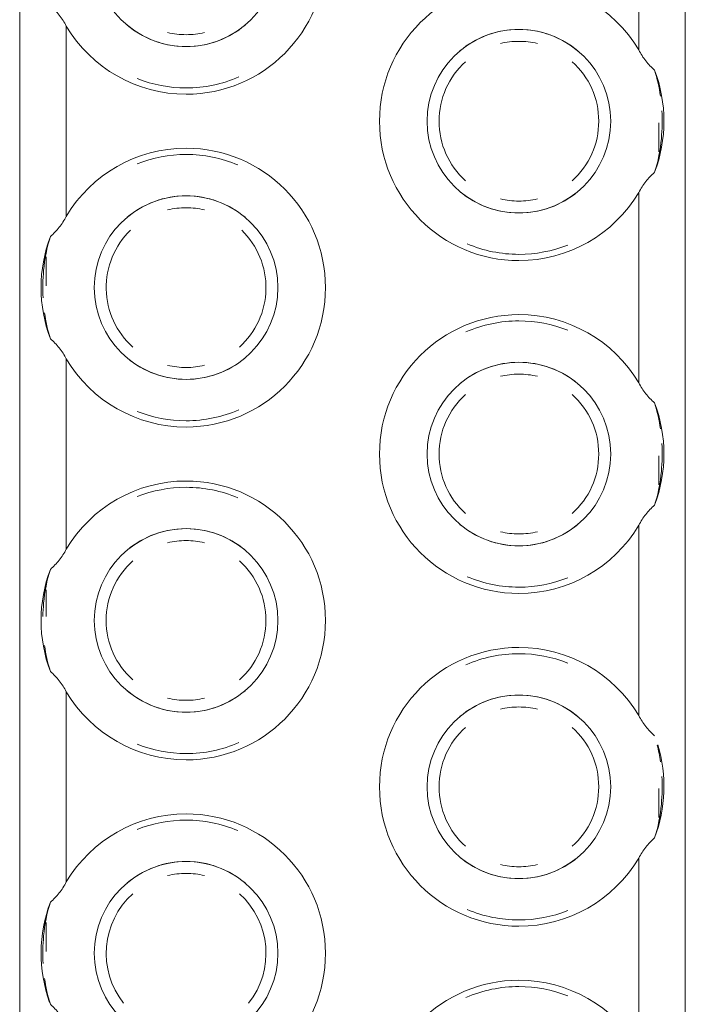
# Model space of a CAD drawing. Header units: millimetres. Extents: x 198345 to 441227, y -23587 to 80066.
# Tile 36 of 79: x 318292 to 318342, y 62689 to 62763. Entities that reach past the tile are written whole.
import ezdxf

# ---------------------------------------------------------------- set-up
doc = ezdxf.new("R2010")
doc.units = ezdxf.units.MM
doc.layers.add('CA_IMPORTY18', color=8, linetype='Continuous', lineweight=9)

# ---------------------------------------------------------------- blocks, each defined once
blk = doc.blocks.new('ocelová kce final - 11542_003_OK-HALA_TaO-2_ET_AciS_2025-05-29_upr_dwg-2597525-PŮDORYS _6_160 _ vestavek V9')
at = {"layer": 'CA_IMPORTY18', "color": 57}
for p, q in [((206495, 62830), (206495, 62430)), ((206495, 62830), (206495, 62430)), ((206545, 62430), (206545, 62830)), ((206545, 62430), (206545, 62830)), ((206541.5, 62760.354), (206541.5, 62774.646)), ((206498.5, 62762.146), (206498.5, 62747.854)), ((206543, 62754.866), (206543, 62752.69)), ((206543, 62754.866), (206543, 62752.69)), ((206543, 62754.866), (206543, 62752.69)), ((206543, 62754.866), (206543, 62752.69)), ((206543, 62754.866), (206543, 62752.69)), ((206543, 62754.866), (206543, 62752.69)), ((206543, 62754.866), (206543, 62752.69)), ((206541.5, 62735.354), (206541.5, 62749.646)), ((206497, 62744.81), (206497, 62742.634)), ((206497, 62744.81), (206497, 62742.634)), ((206497, 62744.81), (206497, 62742.634)), ((206497, 62744.81), (206497, 62742.634)), ((206497, 62744.81), (206497, 62742.634)), ((206497, 62744.81), (206497, 62742.634)), ((206497, 62744.81), (206497, 62742.634)), ((206498.5, 62737.146), (206498.5, 62722.854)), ((206543, 62729.866), (206543, 62727.69)), ((206543, 62729.866), (206543, 62727.69)), ((206543, 62729.866), (206543, 62727.69)), ((206543, 62729.866), (206543, 62727.69)), ((206543, 62729.866), (206543, 62727.69)), ((206543, 62729.866), (206543, 62727.69)), ((206543, 62729.866), (206543, 62727.69)), ((206541.5, 62710.354), (206541.5, 62724.646)), ((206497, 62719.81), (206497, 62717.791)), ((206497, 62719.81), (206497, 62717.791)), ((206497, 62719.81), (206497, 62717.791)), ((206497, 62719.81), (206497, 62717.791)), ((206497, 62719.81), (206497, 62717.791)), ((206497, 62719.81), (206497, 62717.791)), ((206497, 62719.81), (206497, 62717.791)), ((206498.5, 62712.146), (206498.5, 62697.854)), ((206543, 62704.866), (206543, 62702.69)), ((206543, 62704.866), (206543, 62702.69)), ((206543, 62704.866), (206543, 62702.69)), ((206543, 62704.866), (206543, 62702.69)), ((206543, 62704.866), (206543, 62702.69)), ((206543, 62704.866), (206543, 62702.69)), ((206543, 62704.866), (206543, 62702.69)), ((206541.5, 62685.354), (206541.5, 62699.646)), ((206497, 62694.81), (206497, 62692.634)), ((206497, 62694.81), (206497, 62692.634)), ((206497, 62694.81), (206497, 62692.634)), ((206497, 62694.81), (206497, 62692.634)), ((206497, 62694.81), (206497, 62692.634)), ((206497, 62694.81), (206497, 62692.634)), ((206497, 62694.81), (206497, 62692.634))]:
    blk.add_line(p, q, dxfattribs=at)
for centre, radius, start, end in [((206507.5, 62767.5), 10.472, 270, 90), ((206507.5, 62767.5), 6.894, 90, 270), ((206507.5, 62767.5), 6.894, 270, 90), ((206532.5, 62755), 10.472, 90, 270), ((206532.5, 62755), 10.472, 30.74808, 90), ((206507.5, 62767.5), 10.472, 210.74808, 270), ((206507.5, 62767.5), 6.894, 230, 270), ((206507.5, 62767.5), 6.894, 230, 270), ((206507.5, 62767.5), 6.894, 230, 270), ((206507.5, 62767.5), 6.894, 230, 270), ((206507.5, 62767.5), 6.894, 230, 270), ((206507.5, 62767.5), 6.894, 230, 270), ((206507.5, 62767.5), 6.894, 270, 310), ((206507.5, 62767.5), 6.894, 270, 310), ((206507.5, 62767.5), 6.894, 270, 310), ((206507.5, 62767.5), 6.894, 270, 310), ((206507.5, 62767.5), 6.894, 270, 310), ((206507.5, 62767.5), 6.894, 270, 310), ((206507.5, 62767.5), 6, 256.63759, 270), ((206507.5, 62767.5), 6, 256.63759, 270), ((206507.5, 62767.5), 6, 256.63759, 270), ((206507.5, 62767.5), 6, 256.63759, 270), ((206507.5, 62767.5), 6, 256.63759, 270), ((206507.5, 62767.5), 6, 256.63759, 270), ((206507.5, 62767.5), 6, 256.63759, 270), ((206507.5, 62767.5), 6, 270, 283.37162), ((206507.5, 62767.5), 6, 270, 283.37162), ((206507.5, 62767.5), 6, 270, 283.37162), ((206507.5, 62767.5), 6, 270, 283.37162), ((206507.5, 62767.5), 6, 270, 283.37162), ((206507.5, 62767.5), 6, 270, 283.37162), ((206507.5, 62767.5), 6, 270, 283.37162), ((206532.5, 62755), 6.894, 90, 270), ((206532.5, 62755), 6.894, 90, 130), ((206532.5, 62755), 6.894, 90, 130), ((206532.5, 62755), 6.894, 90, 130), ((206532.5, 62755), 6.894, 90, 130), ((206532.5, 62755), 6.894, 90, 130), ((206532.5, 62755), 6.894, 90, 130), ((206532.5, 62755), 6.894, 270, 90), ((206532.5, 62755), 6.894, 50, 90), ((206532.5, 62755), 6.894, 50, 90), ((206532.5, 62755), 6.894, 50, 90), ((206532.5, 62755), 6.894, 50, 90), ((206532.5, 62755), 6.894, 50, 90), ((206532.5, 62755), 6.894, 50, 90), ((206532.5, 62755), 6, 90, 103.37162), ((206532.5, 62755), 6, 90, 103.37162), ((206532.5, 62755), 6, 90, 103.37162), ((206532.5, 62755), 6, 90, 103.37162), ((206532.5, 62755), 6, 90, 103.37162), ((206532.5, 62755), 6, 90, 103.37162), ((206532.5, 62755), 6, 90, 103.37162), ((206532.5, 62755), 6, 76.63759, 90), ((206532.5, 62755), 6, 76.63759, 90), ((206532.5, 62755), 6, 76.63759, 90), ((206532.5, 62755), 6, 76.63759, 90), ((206532.5, 62755), 6, 76.63759, 90), ((206532.5, 62755), 6, 76.63759, 90), ((206532.5, 62755), 6, 76.63759, 90), ((206532.5, 62755), 6, 131.87912, 228.11607), ((206532.5, 62755), 6, 131.87912, 228.11607), ((206532.5, 62755), 6, 131.87912, 228.11607), ((206532.5, 62755), 6, 131.87912, 228.11607), ((206532.5, 62755), 6, 131.87912, 228.11607), ((206532.5, 62755), 6, 131.87912, 228.11607), ((206532.5, 62755), 6, 131.87912, 228.11607), ((206532.5, 62755), 6, 311.87912, 48.11607), ((206532.5, 62755), 6, 311.87912, 48.11607), ((206532.5, 62755), 6, 311.87912, 48.11607), ((206532.5, 62755), 6, 311.87912, 48.11607), ((206532.5, 62755), 6, 311.87912, 48.11607), ((206532.5, 62755), 6, 311.87912, 48.11607), ((206532.5, 62755), 6, 311.87912, 48.11607), ((206507.5, 62767.5), 10, 270, 293.41021), ((206507.5, 62767.5), 10, 270, 293.41021), ((206507.5, 62767.5), 10, 270, 293.41021), ((206507.5, 62767.5), 10, 270, 293.41021), ((206507.5, 62767.5), 10, 270, 293.41021), ((206507.5, 62767.5), 10, 270, 293.41021), ((206507.5, 62767.5), 10, 270, 293.41021), ((206532.5, 62755), 10.894, 339.39148, 20.60852), ((206507.5, 62767.5), 10, 248.44805, 270), ((206507.5, 62767.5), 10, 248.44805, 270), ((206507.5, 62767.5), 10, 248.44805, 270), ((206507.5, 62767.5), 10, 248.44805, 270), ((206507.5, 62767.5), 10, 248.44805, 270), ((206507.5, 62767.5), 10, 248.44805, 270), ((206507.5, 62767.5), 10, 248.44805, 270), ((206507.5, 62742.5), 10.472, 90, 149.25192), ((206507.5, 62742.5), 10, 90, 111.6029), ((206507.5, 62742.5), 10, 90, 111.6029), ((206507.5, 62742.5), 10, 90, 111.6029), ((206507.5, 62742.5), 10, 90, 111.6029), ((206507.5, 62742.5), 10, 90, 111.6029), ((206507.5, 62742.5), 10, 90, 111.6029), ((206507.5, 62742.5), 10, 90, 111.6029), ((206507.5, 62742.5), 10.472, 270, 90), ((206507.5, 62742.5), 10, 67.10895, 90), ((206507.5, 62742.5), 10, 67.10895, 90), ((206507.5, 62742.5), 10, 67.10895, 90), ((206507.5, 62742.5), 10, 67.10895, 90), ((206507.5, 62742.5), 10, 67.10895, 90), ((206507.5, 62742.5), 10, 67.10895, 90), ((206507.5, 62742.5), 10, 67.10895, 90), ((206507.5, 62742.5), 6.894, 90, 270), ((206507.5, 62742.5), 6.894, 90, 130), ((206507.5, 62742.5), 6.894, 90, 130), ((206507.5, 62742.5), 6.894, 90, 130), ((206507.5, 62742.5), 6.894, 90, 130), ((206507.5, 62742.5), 6.894, 90, 130), ((206507.5, 62742.5), 6.894, 90, 130), ((206507.5, 62742.5), 6.894, 270, 90), ((206507.5, 62742.5), 6.894, 50, 90), ((206507.5, 62742.5), 6.894, 50, 90), ((206507.5, 62742.5), 6.894, 50, 90), ((206507.5, 62742.5), 6.894, 50, 90), ((206507.5, 62742.5), 6.894, 50, 90), ((206507.5, 62742.5), 6.894, 50, 90), ((206532.5, 62755), 6.894, 230, 270), ((206532.5, 62755), 6.894, 230, 270), ((206532.5, 62755), 6.894, 230, 270), ((206532.5, 62755), 6.894, 230, 270), ((206532.5, 62755), 6.894, 230, 270), ((206532.5, 62755), 6.894, 230, 270), ((206532.5, 62755), 6.894, 270, 310), ((206532.5, 62755), 6.894, 270, 310), ((206532.5, 62755), 6.894, 270, 310), ((206532.5, 62755), 6.894, 270, 310), ((206532.5, 62755), 6.894, 270, 310), ((206532.5, 62755), 6.894, 270, 310), ((206532.5, 62755), 10.472, 270, 329.25192), ((206532.5, 62755), 6, 256.63759, 270), ((206532.5, 62755), 6, 256.63759, 270), ((206532.5, 62755), 6, 256.63759, 270), ((206532.5, 62755), 6, 256.63759, 270), ((206532.5, 62755), 6, 256.63759, 270), ((206532.5, 62755), 6, 256.63759, 270), ((206532.5, 62755), 6, 256.63759, 270), ((206532.5, 62755), 6, 270, 283.37162), ((206532.5, 62755), 6, 270, 283.37162), ((206532.5, 62755), 6, 270, 283.37162), ((206532.5, 62755), 6, 270, 283.37162), ((206532.5, 62755), 6, 270, 283.37162), ((206532.5, 62755), 6, 270, 283.37162), ((206532.5, 62755), 6, 270, 283.37162), ((206507.5, 62742.5), 6, 90, 103.37162), ((206507.5, 62742.5), 6, 90, 103.37162), ((206507.5, 62742.5), 6, 90, 103.37162), ((206507.5, 62742.5), 6, 90, 103.37162), ((206507.5, 62742.5), 6, 90, 103.37162), ((206507.5, 62742.5), 6, 90, 103.37162), ((206507.5, 62742.5), 6, 90, 103.37162), ((206507.5, 62742.5), 6, 76.63759, 90), ((206507.5, 62742.5), 6, 76.63759, 90), ((206507.5, 62742.5), 6, 76.63759, 90), ((206507.5, 62742.5), 6, 76.63759, 90), ((206507.5, 62742.5), 6, 76.63759, 90), ((206507.5, 62742.5), 6, 76.63759, 90), ((206507.5, 62742.5), 6, 76.63759, 90), ((206507.5, 62742.5), 6, 134.12017, 228.11607), ((206507.5, 62742.5), 6, 134.12017, 228.11607), ((206507.5, 62742.5), 6, 134.12017, 228.11607), ((206507.5, 62742.5), 6, 134.12017, 228.11607), ((206507.5, 62742.5), 6, 134.12017, 228.11607), ((206507.5, 62742.5), 6, 134.12017, 228.11607), ((206507.5, 62742.5), 6, 134.12017, 228.11607), ((206507.5, 62742.5), 6, 311.87912, 45.8905), ((206507.5, 62742.5), 6, 311.87912, 45.8905), ((206507.5, 62742.5), 6, 311.87912, 45.8905), ((206507.5, 62742.5), 6, 311.87912, 45.8905), ((206507.5, 62742.5), 6, 311.87912, 45.8905), ((206507.5, 62742.5), 6, 311.87912, 45.8905), ((206507.5, 62742.5), 6, 311.87912, 45.8905), ((206507.5, 62742.5), 10.894, 159.39148, 200.60852), ((206532.5, 62755), 10, 247.14351, 270), ((206532.5, 62755), 10, 247.14351, 270), ((206532.5, 62755), 10, 247.14351, 270), ((206532.5, 62755), 10, 247.14351, 270), ((206532.5, 62755), 10, 247.14351, 270), ((206532.5, 62755), 10, 247.14351, 270), ((206532.5, 62755), 10, 247.14351, 270), ((206532.5, 62755), 10, 270, 291.57608), ((206532.5, 62755), 10, 270, 291.57608), ((206532.5, 62755), 10, 270, 291.57608), ((206532.5, 62755), 10, 270, 291.57608), ((206532.5, 62755), 10, 270, 291.57608), ((206532.5, 62755), 10, 270, 291.57608), ((206532.5, 62755), 10, 270, 291.57608), ((206532.5, 62730), 10.472, 90, 270), ((206532.5, 62730), 10, 90, 113.45781), ((206532.5, 62730), 10, 90, 113.45781), ((206532.5, 62730), 10, 90, 113.45781), ((206532.5, 62730), 10, 90, 113.45781), ((206532.5, 62730), 10, 90, 113.45781), ((206532.5, 62730), 10, 90, 113.45781), ((206532.5, 62730), 10, 90, 113.45781), ((206532.5, 62730), 10.472, 30.74808, 90), ((206532.5, 62730), 10, 68.42125, 90), ((206532.5, 62730), 10, 68.42125, 90), ((206532.5, 62730), 10, 68.42125, 90), ((206532.5, 62730), 10, 68.42125, 90), ((206532.5, 62730), 10, 68.42125, 90), ((206532.5, 62730), 10, 68.42125, 90), ((206532.5, 62730), 10, 68.42125, 90), ((206507.5, 62742.5), 10.472, 210.74808, 270), ((206507.5, 62742.5), 6.894, 230, 270), ((206507.5, 62742.5), 6.894, 230, 270), ((206507.5, 62742.5), 6.894, 230, 270), ((206507.5, 62742.5), 6.894, 230, 270), ((206507.5, 62742.5), 6.894, 230, 270), ((206507.5, 62742.5), 6.894, 230, 270), ((206507.5, 62742.5), 6.894, 270, 310), ((206507.5, 62742.5), 6.894, 270, 310), ((206507.5, 62742.5), 6.894, 270, 310), ((206507.5, 62742.5), 6.894, 270, 310), ((206507.5, 62742.5), 6.894, 270, 310), ((206507.5, 62742.5), 6.894, 270, 310), ((206532.5, 62730), 6.894, 90, 270), ((206532.5, 62730), 6.894, 90, 130), ((206532.5, 62730), 6.894, 90, 130), ((206532.5, 62730), 6.894, 90, 130), ((206532.5, 62730), 6.894, 90, 130), ((206532.5, 62730), 6.894, 90, 130), ((206532.5, 62730), 6.894, 90, 130), ((206532.5, 62730), 6.894, 270, 90), ((206532.5, 62730), 6.894, 50, 90), ((206532.5, 62730), 6.894, 50, 90), ((206532.5, 62730), 6.894, 50, 90), ((206532.5, 62730), 6.894, 50, 90), ((206532.5, 62730), 6.894, 50, 90), ((206532.5, 62730), 6.894, 50, 90), ((206507.5, 62742.5), 6, 256.63759, 270), ((206507.5, 62742.5), 6, 256.63759, 270), ((206507.5, 62742.5), 6, 256.63759, 270), ((206507.5, 62742.5), 6, 256.63759, 270), ((206507.5, 62742.5), 6, 256.63759, 270), ((206507.5, 62742.5), 6, 256.63759, 270), ((206507.5, 62742.5), 6, 256.63759, 270), ((206507.5, 62742.5), 6, 270, 283.37162), ((206507.5, 62742.5), 6, 270, 283.37162), ((206507.5, 62742.5), 6, 270, 283.37162), ((206507.5, 62742.5), 6, 270, 283.37162), ((206507.5, 62742.5), 6, 270, 283.37162), ((206507.5, 62742.5), 6, 270, 283.37162), ((206507.5, 62742.5), 6, 270, 283.37162), ((206532.5, 62730), 6, 90, 103.37162), ((206532.5, 62730), 6, 90, 103.37162), ((206532.5, 62730), 6, 90, 103.37162), ((206532.5, 62730), 6, 90, 103.37162), ((206532.5, 62730), 6, 90, 103.37162), ((206532.5, 62730), 6, 90, 103.37162), ((206532.5, 62730), 6, 90, 103.37162), ((206532.5, 62730), 6, 76.63759, 90), ((206532.5, 62730), 6, 76.63759, 90), ((206532.5, 62730), 6, 76.63759, 90), ((206532.5, 62730), 6, 76.63759, 90), ((206532.5, 62730), 6, 76.63759, 90), ((206532.5, 62730), 6, 76.63759, 90), ((206532.5, 62730), 6, 76.63759, 90), ((206532.5, 62730), 6, 131.87912, 228.11607), ((206532.5, 62730), 6, 131.87912, 228.11607), ((206532.5, 62730), 6, 131.87912, 228.11607), ((206532.5, 62730), 6, 131.87912, 228.11607), ((206532.5, 62730), 6, 131.87912, 228.11607), ((206532.5, 62730), 6, 131.87912, 228.11607), ((206532.5, 62730), 6, 131.87912, 228.11607), ((206532.5, 62730), 6, 311.87912, 48.11607), ((206532.5, 62730), 6, 311.87912, 48.11607), ((206532.5, 62730), 6, 311.87912, 48.11607), ((206532.5, 62730), 6, 311.87912, 48.11607), ((206532.5, 62730), 6, 311.87912, 48.11607), ((206532.5, 62730), 6, 311.87912, 48.11607), ((206532.5, 62730), 6, 311.87912, 48.11607), ((206532.5, 62730), 10.894, 339.39148, 20.60852), ((206507.5, 62742.5), 10, 248.44805, 270), ((206507.5, 62742.5), 10, 248.44805, 270), ((206507.5, 62742.5), 10, 248.44805, 270), ((206507.5, 62742.5), 10, 248.44805, 270), ((206507.5, 62742.5), 10, 248.44805, 270), ((206507.5, 62742.5), 10, 248.44805, 270), ((206507.5, 62742.5), 10, 248.44805, 270), ((206507.5, 62742.5), 10, 270, 293.41021), ((206507.5, 62742.5), 10, 270, 293.41021), ((206507.5, 62742.5), 10, 270, 293.41021), ((206507.5, 62742.5), 10, 270, 293.41021), ((206507.5, 62742.5), 10, 270, 293.41021), ((206507.5, 62742.5), 10, 270, 293.41021), ((206507.5, 62742.5), 10, 270, 293.41021), ((206507.5, 62717.5), 10.472, 90, 149.25192), ((206507.5, 62717.5), 10.472, 270, 90), ((206507.5, 62717.5), 10, 90, 111.6029), ((206507.5, 62717.5), 10, 90, 111.6029), ((206507.5, 62717.5), 10, 90, 111.6029), ((206507.5, 62717.5), 10, 90, 111.6029), ((206507.5, 62717.5), 10, 90, 111.6029), ((206507.5, 62717.5), 10, 90, 111.6029), ((206507.5, 62717.5), 10, 90, 111.6029), ((206507.5, 62717.5), 10, 67.10895, 90), ((206507.5, 62717.5), 10, 67.10895, 90), ((206507.5, 62717.5), 10, 67.10895, 90), ((206507.5, 62717.5), 10, 67.10895, 90), ((206507.5, 62717.5), 10, 67.10895, 90), ((206507.5, 62717.5), 10, 67.10895, 90), ((206507.5, 62717.5), 10, 67.10895, 90), ((206507.5, 62717.5), 6.894, 90, 270), ((206507.5, 62717.5), 6.894, 90, 130), ((206507.5, 62717.5), 6.894, 90, 130), ((206507.5, 62717.5), 6.894, 90, 130), ((206507.5, 62717.5), 6.894, 90, 130), ((206507.5, 62717.5), 6.894, 90, 130), ((206507.5, 62717.5), 6.894, 90, 130), ((206507.5, 62717.5), 6.894, 270, 90), ((206507.5, 62717.5), 6.894, 50, 90), ((206507.5, 62717.5), 6.894, 50, 90), ((206507.5, 62717.5), 6.894, 50, 90), ((206507.5, 62717.5), 6.894, 50, 90), ((206507.5, 62717.5), 6.894, 50, 90), ((206507.5, 62717.5), 6.894, 50, 90), ((206532.5, 62730), 6.894, 230, 270), ((206532.5, 62730), 6.894, 230, 270), ((206532.5, 62730), 6.894, 230, 270), ((206532.5, 62730), 6.894, 230, 270), ((206532.5, 62730), 6.894, 230, 270), ((206532.5, 62730), 6.894, 230, 270), ((206532.5, 62730), 6.894, 270, 310), ((206532.5, 62730), 6.894, 270, 310), ((206532.5, 62730), 6.894, 270, 310), ((206532.5, 62730), 6.894, 270, 310), ((206532.5, 62730), 6.894, 270, 310), ((206532.5, 62730), 6.894, 270, 310), ((206532.5, 62730), 10.472, 270, 329.25192), ((206507.5, 62717.5), 6, 90, 103.37162), ((206507.5, 62717.5), 6, 90, 103.37162), ((206507.5, 62717.5), 6, 90, 103.37162), ((206507.5, 62717.5), 6, 90, 103.37162), ((206507.5, 62717.5), 6, 90, 103.37162), ((206507.5, 62717.5), 6, 90, 103.37162), ((206507.5, 62717.5), 6, 90, 103.37162), ((206507.5, 62717.5), 6, 76.63759, 90), ((206507.5, 62717.5), 6, 76.63759, 90), ((206507.5, 62717.5), 6, 76.63759, 90), ((206507.5, 62717.5), 6, 76.63759, 90), ((206507.5, 62717.5), 6, 76.63759, 90), ((206507.5, 62717.5), 6, 76.63759, 90), ((206507.5, 62717.5), 6, 76.63759, 90), ((206532.5, 62730), 6, 256.63759, 270), ((206532.5, 62730), 6, 256.63759, 270), ((206532.5, 62730), 6, 256.63759, 270), ((206532.5, 62730), 6, 256.63759, 270), ((206532.5, 62730), 6, 256.63759, 270), ((206532.5, 62730), 6, 256.63759, 270), ((206532.5, 62730), 6, 256.63759, 270), ((206532.5, 62730), 6, 270, 283.37162), ((206532.5, 62730), 6, 270, 283.37162), ((206532.5, 62730), 6, 270, 283.37162), ((206532.5, 62730), 6, 270, 283.37162), ((206532.5, 62730), 6, 270, 283.37162), ((206532.5, 62730), 6, 270, 283.37162), ((206532.5, 62730), 6, 270, 283.37162), ((206507.5, 62717.5), 10.894, 159.39148, 200.60852), ((206507.5, 62717.5), 6, 131.87912, 228.11607), ((206507.5, 62717.5), 6, 131.87912, 228.11607), ((206507.5, 62717.5), 6, 131.87912, 228.11607), ((206507.5, 62717.5), 6, 131.87912, 228.11607), ((206507.5, 62717.5), 6, 131.87912, 228.11607), ((206507.5, 62717.5), 6, 131.87912, 228.11607), ((206507.5, 62717.5), 6, 131.87912, 228.11607), ((206507.5, 62717.5), 6, 311.87912, 48.11607), ((206507.5, 62717.5), 6, 311.87912, 48.11607), ((206507.5, 62717.5), 6, 311.87912, 48.11607), ((206507.5, 62717.5), 6, 311.87912, 48.11607), ((206507.5, 62717.5), 6, 311.87912, 48.11607), ((206507.5, 62717.5), 6, 311.87912, 48.11607), ((206507.5, 62717.5), 6, 311.87912, 48.11607), ((206532.5, 62730), 10, 247.14351, 270), ((206532.5, 62730), 10, 247.14351, 270), ((206532.5, 62730), 10, 247.14351, 270), ((206532.5, 62730), 10, 247.14351, 270), ((206532.5, 62730), 10, 247.14351, 270), ((206532.5, 62730), 10, 247.14351, 270), ((206532.5, 62730), 10, 247.14351, 270), ((206532.5, 62730), 10, 270, 291.57608), ((206532.5, 62730), 10, 270, 291.57608), ((206532.5, 62730), 10, 270, 291.57608), ((206532.5, 62730), 10, 270, 291.57608), ((206532.5, 62730), 10, 270, 291.57608), ((206532.5, 62730), 10, 270, 291.57608), ((206532.5, 62730), 10, 270, 291.57608), ((206532.5, 62705), 10.472, 90, 270), ((206532.5, 62705), 10.472, 30.74808, 90), ((206532.5, 62705), 10, 90, 113.45781), ((206532.5, 62705), 10, 90, 113.45781), ((206532.5, 62705), 10, 90, 113.45781), ((206532.5, 62705), 10, 90, 113.45781), ((206532.5, 62705), 10, 90, 113.45781), ((206532.5, 62705), 10, 90, 113.45781), ((206532.5, 62705), 10, 90, 113.45781), ((206532.5, 62705), 10, 68.42125, 90), ((206532.5, 62705), 10, 68.42125, 90), ((206532.5, 62705), 10, 68.42125, 90), ((206532.5, 62705), 10, 68.42125, 90), ((206532.5, 62705), 10, 68.42125, 90), ((206532.5, 62705), 10, 68.42125, 90), ((206532.5, 62705), 10, 68.42125, 90), ((206507.5, 62717.5), 10.472, 210.74808, 270), ((206507.5, 62717.5), 6.894, 230, 270), ((206507.5, 62717.5), 6.894, 230, 270), ((206507.5, 62717.5), 6.894, 230, 270), ((206507.5, 62717.5), 6.894, 230, 270), ((206507.5, 62717.5), 6.894, 230, 270), ((206507.5, 62717.5), 6.894, 230, 270), ((206507.5, 62717.5), 6, 256.63759, 270), ((206507.5, 62717.5), 6, 256.63759, 270), ((206507.5, 62717.5), 6, 256.63759, 270), ((206507.5, 62717.5), 6, 256.63759, 270), ((206507.5, 62717.5), 6, 256.63759, 270), ((206507.5, 62717.5), 6, 256.63759, 270), ((206507.5, 62717.5), 6, 256.63759, 270), ((206507.5, 62717.5), 6.894, 270, 310), ((206507.5, 62717.5), 6.894, 270, 310), ((206507.5, 62717.5), 6.894, 270, 310), ((206507.5, 62717.5), 6.894, 270, 310), ((206507.5, 62717.5), 6.894, 270, 310), ((206507.5, 62717.5), 6.894, 270, 310), ((206507.5, 62717.5), 6, 270, 283.37162), ((206507.5, 62717.5), 6, 270, 283.37162), ((206507.5, 62717.5), 6, 270, 283.37162), ((206507.5, 62717.5), 6, 270, 283.37162), ((206507.5, 62717.5), 6, 270, 283.37162), ((206507.5, 62717.5), 6, 270, 283.37162), ((206507.5, 62717.5), 6, 270, 283.37162), ((206532.5, 62705), 6.894, 90, 270), ((206532.5, 62705), 6.894, 90, 130), ((206532.5, 62705), 6.894, 90, 130), ((206532.5, 62705), 6.894, 90, 130), ((206532.5, 62705), 6.894, 90, 130), ((206532.5, 62705), 6.894, 90, 130), ((206532.5, 62705), 6.894, 90, 130), ((206532.5, 62705), 6.894, 270, 90), ((206532.5, 62705), 6.894, 50, 90), ((206532.5, 62705), 6.894, 50, 90), ((206532.5, 62705), 6.894, 50, 90), ((206532.5, 62705), 6.894, 50, 90), ((206532.5, 62705), 6.894, 50, 90), ((206532.5, 62705), 6.894, 50, 90), ((206532.5, 62705), 6, 90, 103.37162), ((206532.5, 62705), 6, 90, 103.37162), ((206532.5, 62705), 6, 90, 103.37162), ((206532.5, 62705), 6, 90, 103.37162), ((206532.5, 62705), 6, 90, 103.37162), ((206532.5, 62705), 6, 90, 103.37162), ((206532.5, 62705), 6, 90, 103.37162), ((206532.5, 62705), 6, 76.63759, 90), ((206532.5, 62705), 6, 76.63759, 90), ((206532.5, 62705), 6, 76.63759, 90), ((206532.5, 62705), 6, 76.63759, 90), ((206532.5, 62705), 6, 76.63759, 90), ((206532.5, 62705), 6, 76.63759, 90), ((206532.5, 62705), 6, 76.63759, 90), ((206532.5, 62705), 6, 131.87912, 228.11607), ((206532.5, 62705), 6, 131.87912, 228.11607), ((206532.5, 62705), 6, 131.87912, 228.11607), ((206532.5, 62705), 6, 131.87912, 228.11607), ((206532.5, 62705), 6, 131.87912, 228.11607), ((206532.5, 62705), 6, 131.87912, 228.11607), ((206532.5, 62705), 6, 131.87912, 228.11607), ((206532.5, 62705), 6, 311.87912, 48.11607), ((206532.5, 62705), 6, 311.87912, 48.11607), ((206532.5, 62705), 6, 311.87912, 48.11607), ((206532.5, 62705), 6, 311.87912, 48.11607), ((206532.5, 62705), 6, 311.87912, 48.11607), ((206532.5, 62705), 6, 311.87912, 48.11607), ((206532.5, 62705), 6, 311.87912, 48.11607), ((206507.5, 62717.5), 10, 248.44805, 270), ((206507.5, 62717.5), 10, 248.44805, 270), ((206507.5, 62717.5), 10, 248.44805, 270), ((206507.5, 62717.5), 10, 248.44805, 270), ((206507.5, 62717.5), 10, 248.44805, 270), ((206507.5, 62717.5), 10, 248.44805, 270), ((206507.5, 62717.5), 10, 248.44805, 270), ((206507.5, 62717.5), 10, 270, 293.41021), ((206507.5, 62717.5), 10, 270, 293.41021), ((206507.5, 62717.5), 10, 270, 293.41021), ((206507.5, 62717.5), 10, 270, 293.41021), ((206507.5, 62717.5), 10, 270, 293.41021), ((206507.5, 62717.5), 10, 270, 293.41021), ((206507.5, 62717.5), 10, 270, 293.41021), ((206532.5, 62705), 10.894, 339.39148, 16.7978), ((206507.5, 62692.5), 10.472, 90, 149.25192), ((206507.5, 62692.5), 10.472, 270, 90), ((206507.5, 62692.5), 10, 90, 111.6029), ((206507.5, 62692.5), 10, 90, 111.6029), ((206507.5, 62692.5), 10, 90, 111.6029), ((206507.5, 62692.5), 10, 90, 111.6029), ((206507.5, 62692.5), 10, 90, 111.6029), ((206507.5, 62692.5), 10, 90, 111.6029), ((206507.5, 62692.5), 10, 90, 111.6029), ((206507.5, 62692.5), 10, 67.10895, 90), ((206507.5, 62692.5), 10, 67.10895, 90), ((206507.5, 62692.5), 10, 67.10895, 90), ((206507.5, 62692.5), 10, 67.10895, 90), ((206507.5, 62692.5), 10, 67.10895, 90), ((206507.5, 62692.5), 10, 67.10895, 90), ((206507.5, 62692.5), 10, 67.10895, 90), ((206507.5, 62692.5), 6.894, 90, 270), ((206507.5, 62692.5), 6.894, 90, 130), ((206507.5, 62692.5), 6.894, 90, 130), ((206507.5, 62692.5), 6.894, 90, 130), ((206507.5, 62692.5), 6.894, 90, 130), ((206507.5, 62692.5), 6.894, 90, 130), ((206507.5, 62692.5), 6.894, 90, 130), ((206507.5, 62692.5), 6.894, 270, 90), ((206507.5, 62692.5), 6.894, 50, 90), ((206507.5, 62692.5), 6.894, 50, 90), ((206507.5, 62692.5), 6.894, 50, 90), ((206507.5, 62692.5), 6.894, 50, 90), ((206507.5, 62692.5), 6.894, 50, 90), ((206507.5, 62692.5), 6.894, 50, 90), ((206532.5, 62705), 6.894, 230, 270), ((206532.5, 62705), 6.894, 230, 270), ((206532.5, 62705), 6.894, 230, 270), ((206532.5, 62705), 6.894, 230, 270), ((206532.5, 62705), 6.894, 230, 270), ((206532.5, 62705), 6.894, 230, 270), ((206532.5, 62705), 6, 256.63759, 270), ((206532.5, 62705), 6, 256.63759, 270), ((206532.5, 62705), 6, 256.63759, 270), ((206532.5, 62705), 6, 256.63759, 270), ((206532.5, 62705), 6, 256.63759, 270), ((206532.5, 62705), 6, 256.63759, 270), ((206532.5, 62705), 6, 256.63759, 270), ((206532.5, 62705), 6.894, 270, 310), ((206532.5, 62705), 6.894, 270, 310), ((206532.5, 62705), 6.894, 270, 310), ((206532.5, 62705), 6.894, 270, 310), ((206532.5, 62705), 6.894, 270, 310), ((206532.5, 62705), 6.894, 270, 310), ((206532.5, 62705), 10.472, 270, 329.25192), ((206532.5, 62705), 6, 270, 283.37162), ((206532.5, 62705), 6, 270, 283.37162), ((206532.5, 62705), 6, 270, 283.37162), ((206532.5, 62705), 6, 270, 283.37162), ((206532.5, 62705), 6, 270, 283.37162), ((206532.5, 62705), 6, 270, 283.37162), ((206532.5, 62705), 6, 270, 283.37162), ((206507.5, 62692.5), 6, 90, 103.37162), ((206507.5, 62692.5), 6, 90, 103.37162), ((206507.5, 62692.5), 6, 90, 103.37162), ((206507.5, 62692.5), 6, 90, 103.37162), ((206507.5, 62692.5), 6, 90, 103.37162), ((206507.5, 62692.5), 6, 90, 103.37162), ((206507.5, 62692.5), 6, 90, 103.37162), ((206507.5, 62692.5), 6, 76.63759, 90), ((206507.5, 62692.5), 6, 76.63759, 90), ((206507.5, 62692.5), 6, 76.63759, 90), ((206507.5, 62692.5), 6, 76.63759, 90), ((206507.5, 62692.5), 6, 76.63759, 90), ((206507.5, 62692.5), 6, 76.63759, 90), ((206507.5, 62692.5), 6, 76.63759, 90), ((206507.5, 62692.5), 6, 131.87912, 218.59685), ((206507.5, 62692.5), 6, 131.87912, 218.59685), ((206507.5, 62692.5), 6, 131.87912, 218.59685), ((206507.5, 62692.5), 6, 131.87912, 218.59685), ((206507.5, 62692.5), 6, 131.87912, 218.59685), ((206507.5, 62692.5), 6, 131.87912, 218.59685), ((206507.5, 62692.5), 6, 131.87912, 218.59685), ((206507.5, 62692.5), 6, 321.41508, 48.11607), ((206507.5, 62692.5), 6, 321.41508, 48.11607), ((206507.5, 62692.5), 6, 321.41508, 48.11607), ((206507.5, 62692.5), 6, 321.41508, 48.11607), ((206507.5, 62692.5), 6, 321.41508, 48.11607), ((206507.5, 62692.5), 6, 321.41508, 48.11607), ((206507.5, 62692.5), 6, 321.41508, 48.11607), ((206507.5, 62692.5), 10.894, 159.39148, 199.80156), ((206532.5, 62705), 10, 247.14351, 270), ((206532.5, 62705), 10, 247.14351, 270), ((206532.5, 62705), 10, 247.14351, 270), ((206532.5, 62705), 10, 247.14351, 270), ((206532.5, 62705), 10, 247.14351, 270), ((206532.5, 62705), 10, 247.14351, 270), ((206532.5, 62705), 10, 247.14351, 270), ((206532.5, 62705), 10, 270, 291.57608), ((206532.5, 62705), 10, 270, 291.57608), ((206532.5, 62705), 10, 270, 291.57608), ((206532.5, 62705), 10, 270, 291.57608), ((206532.5, 62705), 10, 270, 291.57608), ((206532.5, 62705), 10, 270, 291.57608), ((206532.5, 62705), 10, 270, 291.57608), ((206532.5, 62680), 10.472, 90, 270), ((206532.5, 62680), 10.472, 30.74808, 90), ((206532.5, 62680), 10, 90, 113.45781), ((206532.5, 62680), 10, 90, 113.45781), ((206532.5, 62680), 10, 90, 113.45781), ((206532.5, 62680), 10, 90, 113.45781), ((206532.5, 62680), 10, 90, 113.45781), ((206532.5, 62680), 10, 90, 113.45781), ((206532.5, 62680), 10, 90, 113.45781), ((206532.5, 62680), 10, 68.42125, 90), ((206532.5, 62680), 10, 68.42125, 90), ((206532.5, 62680), 10, 68.42125, 90), ((206532.5, 62680), 10, 68.42125, 90), ((206532.5, 62680), 10, 68.42125, 90), ((206532.5, 62680), 10, 68.42125, 90), ((206532.5, 62680), 10, 68.42125, 90)]:
    blk.add_arc(centre, radius, start, end, dxfattribs=at)
for points in [[(206498.5, 62762.146), (206498.349, 62762.441), (206497.993, 62762.989), (206497.543, 62763.454), (206497.303, 62763.665)], [(206542.697, 62758.835), (206542.448, 62759.051), (206542.008, 62759.511), (206541.659, 62760.054), (206541.5, 62760.354)], [(206542.697, 62758.835), (206542.898, 62758.192), (206543.04, 62757.546), (206543.132, 62756.89)], [(206543.24, 62755.779), (206543.279, 62755.088), (206543.266, 62754.39), (206543.201, 62753.703)], [(206543.24, 62755.779), (206543.279, 62755.088), (206543.266, 62754.39), (206543.201, 62753.703)], [(206543.24, 62755.779), (206543.279, 62755.088), (206543.266, 62754.39), (206543.201, 62753.703)], [(206543.24, 62755.779), (206543.279, 62755.088), (206543.266, 62754.39), (206543.201, 62753.703)], [(206543.24, 62755.779), (206543.279, 62755.088), (206543.266, 62754.39), (206543.201, 62753.703)], [(206543.24, 62755.779), (206543.279, 62755.088), (206543.266, 62754.39), (206543.201, 62753.703)], [(206541.5, 62749.646), (206541.66, 62749.947), (206542.009, 62750.491), (206542.449, 62750.951), (206542.697, 62751.165)], [(206497.303, 62746.335), (206497.542, 62746.545), (206497.991, 62747.009), (206498.348, 62747.558), (206498.5, 62747.854)], [(206496.76, 62741.721), (206496.721, 62742.412), (206496.734, 62743.11), (206496.799, 62743.797)], [(206496.76, 62741.721), (206496.721, 62742.412), (206496.734, 62743.11), (206496.799, 62743.797)], [(206496.76, 62741.721), (206496.721, 62742.412), (206496.734, 62743.11), (206496.799, 62743.797)], [(206496.76, 62741.721), (206496.721, 62742.412), (206496.734, 62743.11), (206496.799, 62743.797)], [(206496.76, 62741.721), (206496.721, 62742.412), (206496.734, 62743.11), (206496.799, 62743.797)], [(206496.76, 62741.721), (206496.721, 62742.412), (206496.734, 62743.11), (206496.799, 62743.797)], [(206497.303, 62738.665), (206497.102, 62739.308), (206496.96, 62739.954), (206496.868, 62740.61)], [(206498.5, 62737.146), (206498.349, 62737.441), (206497.993, 62737.989), (206497.543, 62738.454), (206497.303, 62738.665)], [(206542.697, 62733.835), (206542.448, 62734.051), (206542.008, 62734.511), (206541.659, 62735.054), (206541.5, 62735.354)], [(206542.697, 62733.835), (206542.898, 62733.192), (206543.04, 62732.546), (206543.132, 62731.89)], [(206543.24, 62730.779), (206543.279, 62730.088), (206543.266, 62729.39), (206543.201, 62728.703)], [(206543.24, 62730.779), (206543.279, 62730.088), (206543.266, 62729.39), (206543.201, 62728.703)], [(206543.24, 62730.779), (206543.279, 62730.088), (206543.266, 62729.39), (206543.201, 62728.703)], [(206543.24, 62730.779), (206543.279, 62730.088), (206543.266, 62729.39), (206543.201, 62728.703)], [(206543.24, 62730.779), (206543.279, 62730.088), (206543.266, 62729.39), (206543.201, 62728.703)], [(206543.24, 62730.779), (206543.279, 62730.088), (206543.266, 62729.39), (206543.201, 62728.703)], [(206541.5, 62724.646), (206541.66, 62724.947), (206542.009, 62725.491), (206542.449, 62725.951), (206542.697, 62726.165)], [(206497.303, 62721.335), (206497.542, 62721.545), (206497.991, 62722.009), (206498.348, 62722.558), (206498.5, 62722.854)], [(206496.741, 62717.792), (206496.748, 62718.128), (206496.768, 62718.464), (206496.799, 62718.797)], [(206496.741, 62717.792), (206496.748, 62718.128), (206496.768, 62718.464), (206496.799, 62718.797)], [(206496.741, 62717.792), (206496.748, 62718.128), (206496.768, 62718.464), (206496.799, 62718.797)], [(206496.741, 62717.792), (206496.748, 62718.128), (206496.768, 62718.464), (206496.799, 62718.797)], [(206496.741, 62717.792), (206496.748, 62718.128), (206496.768, 62718.464), (206496.799, 62718.797)], [(206496.741, 62717.792), (206496.748, 62718.128), (206496.768, 62718.464), (206496.799, 62718.797)], [(206497.303, 62713.665), (206497.102, 62714.308), (206496.96, 62714.954), (206496.868, 62715.61)], [(206498.5, 62712.146), (206498.349, 62712.441), (206497.993, 62712.989), (206497.543, 62713.454), (206497.303, 62713.665)], [(206542.697, 62708.835), (206542.448, 62709.051), (206542.008, 62709.511), (206541.659, 62710.054), (206541.5, 62710.354)], [(206542.891, 62708.139), (206542.994, 62707.726), (206543.073, 62707.31), (206543.132, 62706.89)], [(206543.24, 62705.779), (206543.279, 62705.088), (206543.266, 62704.39), (206543.201, 62703.703)], [(206543.24, 62705.779), (206543.279, 62705.088), (206543.266, 62704.39), (206543.201, 62703.703)], [(206543.24, 62705.779), (206543.279, 62705.088), (206543.266, 62704.39), (206543.201, 62703.703)], [(206543.24, 62705.779), (206543.279, 62705.088), (206543.266, 62704.39), (206543.201, 62703.703)], [(206543.24, 62705.779), (206543.279, 62705.088), (206543.266, 62704.39), (206543.201, 62703.703)], [(206543.24, 62705.779), (206543.279, 62705.088), (206543.266, 62704.39), (206543.201, 62703.703)], [(206541.5, 62699.646), (206541.66, 62699.947), (206542.009, 62700.491), (206542.449, 62700.951), (206542.697, 62701.165)], [(206497.303, 62696.335), (206497.542, 62696.545), (206497.991, 62697.009), (206498.348, 62697.558), (206498.5, 62697.854)], [(206496.76, 62691.721), (206496.721, 62692.412), (206496.734, 62693.11), (206496.799, 62693.797)], [(206496.76, 62691.721), (206496.721, 62692.412), (206496.734, 62693.11), (206496.799, 62693.797)], [(206496.76, 62691.721), (206496.721, 62692.412), (206496.734, 62693.11), (206496.799, 62693.797)], [(206496.76, 62691.721), (206496.721, 62692.412), (206496.734, 62693.11), (206496.799, 62693.797)], [(206496.76, 62691.721), (206496.721, 62692.412), (206496.734, 62693.11), (206496.799, 62693.797)], [(206496.76, 62691.721), (206496.721, 62692.412), (206496.734, 62693.11), (206496.799, 62693.797)], [(206497.303, 62688.665), (206497.102, 62689.308), (206496.96, 62689.954), (206496.868, 62690.61)], [(206498.5, 62687.146), (206498.349, 62687.441), (206497.993, 62687.989), (206497.543, 62688.454), (206497.303, 62688.665)]]:
    blk.add_open_spline(points, degree=3, dxfattribs=at)
for points, knots in [([(206543.24, 62755.779), (206543.279, 62755.088), (206543.25, 62753.515), (206542.958, 62752.001), (206542.697, 62751.165)], [0.400548, 0.400548, 0.400548, 0.400548, 0.6666667, 1, 1, 1, 1]), ([(206496.76, 62741.721), (206496.721, 62742.412), (206496.75, 62743.985), (206497.042, 62745.499), (206497.303, 62746.335)], [0.4005483, 0.4005483, 0.4005483, 0.4005483, 0.6666667, 1, 1, 1, 1]), ([(206543.24, 62730.779), (206543.279, 62730.088), (206543.25, 62728.515), (206542.958, 62727.001), (206542.697, 62726.165)], [0.400548, 0.400548, 0.400548, 0.400548, 0.6666667, 1, 1, 1, 1]), ([(206496.741, 62717.792), (206496.748, 62718.128), (206496.817, 62719.331), (206497.042, 62720.499), (206497.303, 62721.335)], [0.5376122, 0.5376122, 0.5376122, 0.5376122, 0.6666667, 1, 1, 1, 1]), ([(206543.24, 62705.779), (206543.279, 62705.088), (206543.25, 62703.515), (206542.958, 62702.001), (206542.697, 62701.165)], [0.400548, 0.400548, 0.400548, 0.400548, 0.6666667, 1, 1, 1, 1]), ([(206496.76, 62691.721), (206496.721, 62692.412), (206496.75, 62693.985), (206497.042, 62695.499), (206497.303, 62696.335)], [0.4005483, 0.4005483, 0.4005483, 0.4005483, 0.6666667, 1, 1, 1, 1])]:
    blk.add_open_spline(points, degree=3, knots=knots, dxfattribs=at)
blk = doc.blocks.new('ocelová kce final - ocelová kce final-2597615-PŮDORYS _6_160 _ vestavek V9')
blk.add_blockref('ocelová kce final - 11542_003_OK-HALA_TaO-2_ET_AciS_2025-05-29_upr_dwg-2597525-PŮDORYS _6_160 _ vestavek V9', (0, 0))

msp = doc.modelspace()

# ---------------------------------------------------------------- block references
at = {"layer": 'CA_IMPORTY18', "color": 57}
msp.add_blockref('ocelová kce final - ocelová kce final-2597615-PŮDORYS _6_160 _ vestavek V9', (111796.82, 0), dxfattribs=at)

doc.saveas('drawing.dxf')
